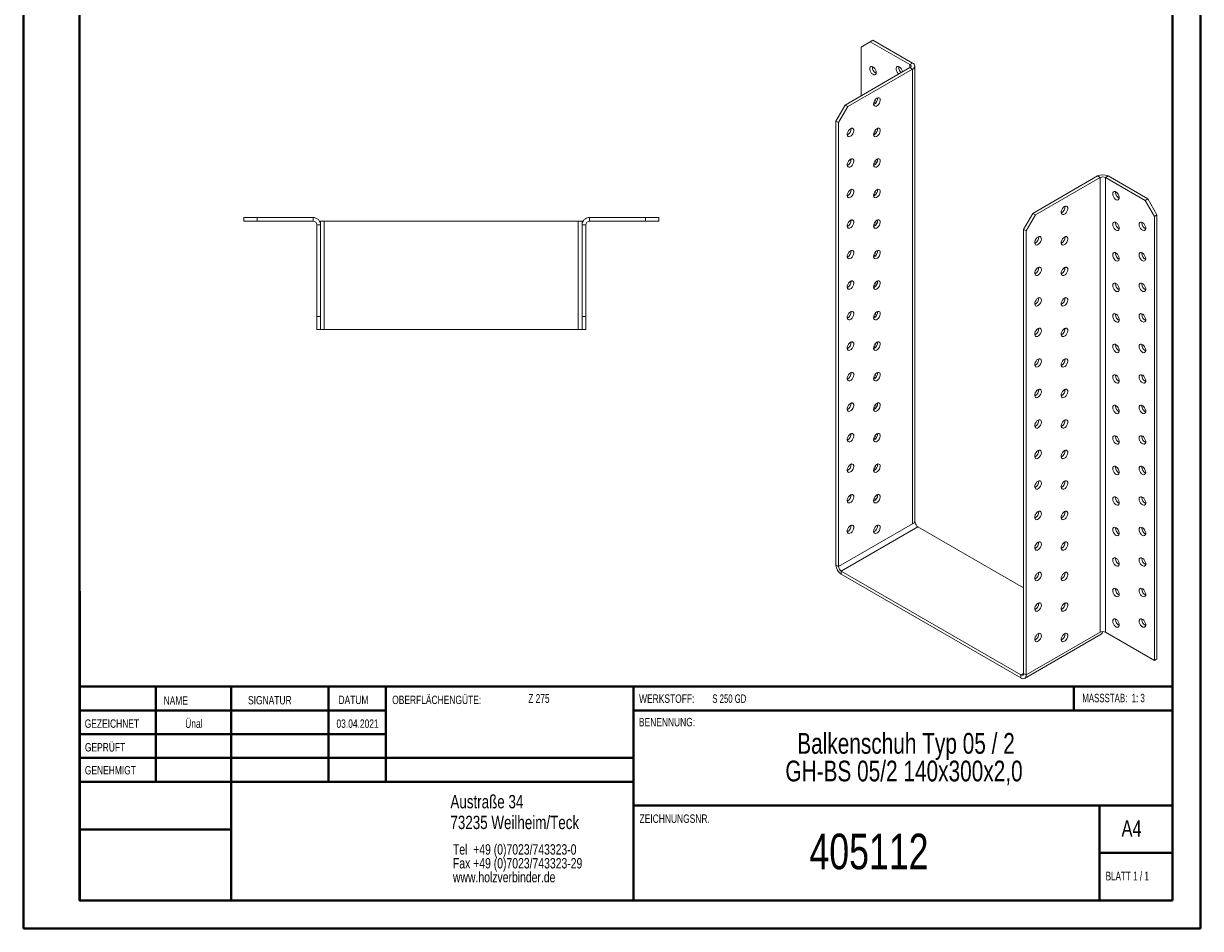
# Model space of a CAD drawing. Header units: millimetres. Extents: x 0 to 210, y 0 to 297.
# Tile 1 of 2: x 0 to 210, y 0 to 162. Entities that reach past the tile are written whole.
import ezdxf

# ---------------------------------------------------------------- set-up
doc = ezdxf.new("R2010")
doc.units = ezdxf.units.MM
doc.styles.add('SLDTEXTSTYLE0', font='TXT', dxfattribs={"width": 0.75})
doc.styles.add('SLDTEXTSTYLE1', font='TXT', dxfattribs={"width": 0.681818})
doc.styles.add('SLDTEXTSTYLE2', font='TXT', dxfattribs={"width": 0.7})
doc.styles.add('SLDTEXTSTYLE3', font='TXT', dxfattribs={"width": 0.6875})

# ---------------------------------------------------------------- blocks, each defined once
blk = doc.blocks.new('SW_NOTE_0')
at = {"color": 0, "linetype": 'Continuous', "lineweight": 0, "char_height": 1.8521, "attachment_point": 1, "style": 'SLDTEXTSTYLE0'}
for s, insert in [('Tel  +49 (0)7023/743323-0', (0, 2.39)), ('Fax +49 (0)7023/743323-29', (0, -0.08)), ('www.holzverbinder.de', (0, -2.55))]:
    blk.add_mtext(s, dxfattribs=dict(at, insert=insert))
blk = doc.blocks.new('SW_NOTE_1')
at = {"color": 0, "linetype": 'Continuous', "lineweight": 0, "char_height": 3.7042, "attachment_point": 2, "style": 'SLDTEXTSTYLE0'}
for s, insert in [('Balkenschuh Typ 05 / 2', (26.74, 4.77)), ('GH-BS 05/2 140x300x2,0', (26.38, -0.16))]:
    blk.add_mtext(s, dxfattribs=dict(at, insert=insert))

msp = doc.modelspace()

# ---------------------------------------------------------------- linework, layer by layer
at = {"color": 7, "linetype": 'Continuous', "lineweight": 40}
for p, q in [((0.08, 0.21), (0.08, 297.21)), ((210.08, 0.21), (210.08, 297.21)), ((10.08, 5.21), (10.08, 292.21)), ((205.08, 5.21), (205.08, 292.21)), ((10.11, 60.37), (10.11, 5.12)), ((205.08, 43.37), (10.11, 43.37)), ((23.71, 43.37), (23.71, 26.37)), ((37.1, 43.37), (37.1, 5.12)), ((54.51, 43.37), (54.51, 26.37)), ((64.71, 26.37), (64.71, 43.37)), ((108.91, 43.37), (108.91, 5.12)), ((187.47, 39.12), (187.47, 43.37)), ((64.71, 39.1), (10.11, 39.1)), ((205.08, 39.12), (108.91, 39.12)), ((64.71, 34.87), (10.11, 34.87)), ((108.91, 30.62), (10.11, 30.62)), ((108.91, 26.37), (10.11, 26.37)), ((108.91, 22.12), (205.08, 22.12)), ((192.08, 5.21), (192.08, 22.21)), ((37.1, 17.87), (10.11, 17.87)), ((10.11, 13.71), (10.08, 13.71)), ((205.08, 13.71), (192.08, 13.71)), ((10.11, 9.46), (10.08, 9.46)), ((10.08, 5.21), (205.08, 5.21)), ((205.08, 5.21), (180.99, 5.21)), ((0.08, 0.21), (210.08, 0.21))]:
    msp.add_line(p, q, dxfattribs=at)
at = {"color": 7, "linetype": 'Continuous', "lineweight": 15}
for p, q in [((151.17, 158.39), (149.52, 157.43)), ((151.64, 158.66), (151.17, 158.39)), ((158.24, 154.3), (151.17, 158.39)), ((158.71, 154.58), (151.64, 158.66)), ((149.52, 157.43), (149.52, 148.73)), ((146.69, 147.09), (158.24, 153.76)), ((147.16, 146.82), (158.71, 153.49)), ((158.24, 154.3), (158.71, 154.58)), ((158.24, 154.3), (158.24, 153.76)), ((158.24, 153.76), (158.71, 153.49)), ((158.71, 72.38), (158.71, 153.49)), ((159.1, 72.92), (159.1, 154.03)), ((145.04, 144.24), (146.69, 147.09)), ((146.69, 147.09), (147.16, 146.82)), ((147.16, 146.82), (145.51, 143.96)), ((145.51, 143.96), (145.04, 144.24)), ((145.04, 65.03), (145.04, 144.24)), ((145.51, 64.76), (145.51, 143.96)), ((180.16, 127.77), (191.71, 134.44)), ((192.18, 134.17), (191.71, 134.44)), ((193.12, 134.17), (193.6, 134.44)), ((200.67, 130.36), (193.6, 134.44)), ((180.63, 127.5), (192.18, 134.17)), ((192.18, 134.17), (192.18, 53.06)), ((193.12, 53.06), (193.12, 134.17)), ((200.2, 130.08), (193.12, 134.17)), ((194.89, 131.51), (194.9, 131.63)), ((200.2, 130.08), (200.67, 130.36)), ((200.67, 130.36), (202.32, 127.5)), ((201.85, 127.23), (200.2, 130.08)), ((39.41, 126.37), (39.41, 127.04)), ((39.41, 127.04), (41.74, 127.04)), ((41.74, 126.37), (39.41, 126.37)), ((41.74, 127.04), (41.74, 126.37)), ((51.74, 127.04), (41.74, 127.04)), ((51.74, 126.37), (41.74, 126.37)), ((51.74, 126.37), (51.74, 127.04)), ((53.07, 126.37), (52.89, 126.37)), ((53.07, 126.37), (53.07, 125.71)), ((53.74, 126.37), (53.07, 126.37)), ((53.74, 107.04), (53.74, 126.37)), ((99.07, 126.37), (53.74, 126.37)), ((99.07, 126.37), (99.07, 107.04)), ((99.74, 126.37), (99.07, 126.37)), ((99.74, 126.37), (99.92, 126.37)), ((99.74, 125.71), (99.74, 126.37)), ((101.07, 126.37), (101.07, 127.04)), ((111.07, 127.04), (101.07, 127.04)), ((111.07, 126.37), (101.07, 126.37)), ((111.07, 126.37), (111.07, 127.04)), ((111.07, 127.04), (113.41, 127.04)), ((113.41, 126.37), (111.07, 126.37)), ((113.41, 127.04), (113.41, 126.37)), ((178.51, 124.91), (180.16, 127.77)), ((180.63, 127.5), (178.98, 124.64)), ((180.16, 127.77), (180.63, 127.5)), ((194.89, 126.07), (194.9, 126.19)), ((199.61, 126.07), (199.62, 126.19)), ((202.32, 127.5), (201.85, 127.23)), ((201.85, 48.02), (201.85, 127.23)), ((202.32, 48.29), (202.32, 127.5)), ((52.41, 125.71), (53.07, 125.71)), ((52.41, 109.37), (52.41, 125.71)), ((53.07, 109.37), (53.07, 125.71)), ((100.41, 125.71), (99.74, 125.71)), ((99.74, 109.37), (99.74, 125.71)), ((100.41, 109.37), (100.41, 125.71)), ((178.98, 124.64), (178.51, 124.91)), ((178.51, 45.71), (178.51, 124.91)), ((178.98, 45.44), (178.98, 124.64)), ((194.89, 120.63), (194.9, 120.74)), ((199.61, 120.63), (199.62, 120.74)), ((194.89, 115.18), (194.9, 115.3)), ((199.61, 115.18), (199.62, 115.3)), ((52.41, 109.37), (53.07, 109.37)), ((52.41, 107.04), (52.41, 109.37)), ((53.07, 109.37), (53.07, 107.04)), ((99.74, 109.37), (100.41, 109.37)), ((99.74, 107.04), (99.74, 109.37)), ((100.41, 109.37), (100.41, 107.04)), ((194.89, 109.74), (194.9, 109.86)), ((199.61, 109.74), (199.62, 109.86)), ((53.07, 107.04), (52.41, 107.04)), ((53.07, 107.04), (53.74, 107.04)), ((53.74, 107.04), (99.07, 107.04)), ((99.07, 107.04), (99.74, 107.04)), ((100.41, 107.04), (99.74, 107.04)), ((194.89, 104.29), (194.9, 104.41)), ((199.61, 104.3), (199.62, 104.41)), ((194.89, 98.85), (194.9, 98.97)), ((199.61, 98.85), (199.62, 98.97)), ((194.89, 93.41), (194.9, 93.53)), ((199.61, 93.41), (199.62, 93.53)), ((194.89, 87.96), (194.9, 88.08)), ((199.61, 87.96), (199.62, 88.08)), ((194.89, 82.52), (194.9, 82.64)), ((199.61, 82.52), (199.62, 82.64)), ((151.83, 76.9), (152.16, 76.71)), ((194.89, 77.08), (194.9, 77.2)), ((199.61, 77.08), (199.62, 77.2)), ((158.71, 72.38), (145.51, 64.76)), ((145.98, 63.94), (159.66, 71.83)), ((159.18, 72.65), (158.71, 72.38)), ((159.18, 72.65), (159.06, 72.72)), ((178.51, 60.95), (159.66, 71.83)), ((194.89, 71.63), (194.9, 71.75)), ((199.61, 71.63), (199.62, 71.75)), ((194.89, 66.19), (194.9, 66.31)), ((199.61, 66.19), (199.62, 66.31)), ((145.51, 64.76), (145.04, 65.03)), ((145.98, 63.94), (178.04, 45.44)), ((145.98, 63.94), (145.98, 63.4)), ((145.98, 63.4), (178.04, 44.89)), ((194.89, 60.75), (194.9, 60.86)), ((199.61, 60.75), (199.62, 60.87)), ((194.89, 55.3), (194.9, 55.42)), ((199.61, 55.3), (199.62, 55.42)), ((178.71, 44.83), (192.38, 52.72)), ((178.98, 45.44), (192.18, 53.06)), ((193.12, 53.06), (201.85, 48.02)), ((202.32, 48.29), (201.85, 48.02)), ((178.51, 45.71), (178.04, 45.44)), ((178.04, 45.44), (178.04, 44.89)), ((178.51, 45.71), (178.98, 45.44))]:
    msp.add_line(p, q, dxfattribs=at)
at = {"color": 7, "linetype": 'Continuous', "lineweight": 0}
for p, q in [((64.71, 39.12), (10.11, 39.12)), ((23.71, 5.21), (23.71, 5.12)), ((54.51, 5.21), (54.51, 5.12))]:
    msp.add_line(p, q, dxfattribs=at)
at = {"color": 7, "linetype": 'Continuous', "lineweight": 15, "flags": 128}
for points in [[(152.23, 152.87), (152.2, 153.11), (152.11, 153.36), (151.96, 153.6), (151.79, 153.79), (151.59, 153.92), (151.4, 153.97), (151.24, 153.95), (151.12, 153.84), (151.06, 153.66), (151.06, 153.44), (151.12, 153.19), (151.24, 152.94), (151.4, 152.73), (151.59, 152.57), (151.79, 152.47), (151.96, 152.46), (152.11, 152.53), (152.2, 152.67), (152.23, 152.87)], [(156.93, 153.01), (156.91, 153.11), (156.82, 153.37), (156.68, 153.6), (156.5, 153.79), (156.31, 153.92), (156.12, 153.98), (155.96, 153.95), (155.84, 153.84), (155.77, 153.66), (155.77, 153.44), (155.84, 153.19), (155.96, 152.95), (156.12, 152.73), (156.25, 152.61)], [(152.35, 148.32), (152.16, 148.17), (151.99, 147.96), (151.85, 147.72), (151.78, 147.47), (151.76, 147.24), (151.81, 147.05), (151.91, 146.93), (152.07, 146.88), (152.25, 146.91), (152.45, 147.02), (152.63, 147.2), (152.78, 147.43), (152.89, 147.67), (152.94, 147.92), (152.92, 148.13), (152.84, 148.29), (152.71, 148.38), (152.54, 148.39), (152.35, 148.32)], [(147.63, 142.87), (147.44, 142.73), (147.27, 142.52), (147.14, 142.28), (147.06, 142.03), (147.05, 141.8), (147.09, 141.61), (147.2, 141.48), (147.35, 141.43), (147.54, 141.47), (147.73, 141.58), (147.91, 141.76), (148.07, 141.98), (148.17, 142.23), (148.22, 142.48), (148.21, 142.69), (148.13, 142.85), (148, 142.94), (147.83, 142.95), (147.63, 142.87)], [(152.35, 142.87), (152.16, 142.73), (151.99, 142.52), (151.85, 142.28), (151.78, 142.03), (151.76, 141.8), (151.81, 141.61), (151.91, 141.48), (152.07, 141.43), (152.25, 141.47), (152.45, 141.58), (152.63, 141.76), (152.78, 141.98), (152.89, 142.23), (152.94, 142.48), (152.92, 142.69), (152.84, 142.85), (152.71, 142.94), (152.54, 142.95), (152.35, 142.87)], [(147.63, 137.43), (147.44, 137.28), (147.27, 137.08), (147.14, 136.84), (147.06, 136.59), (147.05, 136.35), (147.09, 136.17), (147.2, 136.04), (147.35, 135.99), (147.54, 136.02), (147.73, 136.13), (147.91, 136.31), (148.07, 136.54), (148.17, 136.79), (148.22, 137.03), (148.21, 137.25), (148.13, 137.41), (148, 137.5), (147.83, 137.5), (147.63, 137.43)], [(152.35, 137.43), (152.16, 137.28), (151.99, 137.08), (151.85, 136.84), (151.78, 136.59), (151.76, 136.35), (151.81, 136.16), (151.91, 136.04), (152.07, 135.99), (152.25, 136.02), (152.45, 136.13), (152.63, 136.31), (152.78, 136.54), (152.89, 136.79), (152.94, 137.03), (152.92, 137.25), (152.84, 137.41), (152.71, 137.5), (152.54, 137.5), (152.35, 137.43)], [(147.63, 131.99), (147.44, 131.84), (147.27, 131.63), (147.14, 131.39), (147.06, 131.14), (147.05, 130.91), (147.09, 130.72), (147.2, 130.6), (147.35, 130.55), (147.54, 130.58), (147.73, 130.69), (147.91, 130.87), (148.07, 131.1), (148.17, 131.34), (148.22, 131.59), (148.21, 131.8), (148.13, 131.96), (148, 132.05), (147.83, 132.06), (147.63, 131.99)], [(152.35, 131.99), (152.16, 131.84), (151.99, 131.63), (151.85, 131.39), (151.78, 131.14), (151.76, 130.91), (151.81, 130.72), (151.91, 130.59), (152.07, 130.55), (152.25, 130.58), (152.45, 130.69), (152.63, 130.87), (152.78, 131.1), (152.89, 131.34), (152.94, 131.59), (152.92, 131.8), (152.84, 131.96), (152.71, 132.05), (152.54, 132.06), (152.35, 131.99)], [(194.42, 131.24), (194.45, 131.44), (194.55, 131.59), (194.69, 131.66), (194.87, 131.64), (195.06, 131.55), (195.25, 131.39), (195.41, 131.17), (195.53, 130.93), (195.59, 130.68), (195.59, 130.45), (195.53, 130.28), (195.41, 130.17), (195.25, 130.14), (195.06, 130.19), (194.87, 130.32), (194.69, 130.52), (194.55, 130.75), (194.45, 131), (194.42, 131.24)], [(185.82, 129), (185.63, 128.85), (185.46, 128.64), (185.32, 128.4), (185.25, 128.15), (185.23, 127.92), (185.28, 127.73), (185.38, 127.6), (185.54, 127.55), (185.72, 127.59), (185.91, 127.7), (186.1, 127.88), (186.25, 128.1), (186.36, 128.35), (186.41, 128.6), (186.39, 128.81), (186.31, 128.97), (186.18, 129.06), (186.01, 129.07), (185.82, 129)], [(147.63, 126.54), (147.44, 126.4), (147.27, 126.19), (147.14, 125.95), (147.06, 125.7), (147.05, 125.47), (147.09, 125.28), (147.2, 125.15), (147.35, 125.1), (147.54, 125.14), (147.73, 125.25), (147.91, 125.43), (148.07, 125.65), (148.17, 125.9), (148.22, 126.15), (148.21, 126.36), (148.13, 126.52), (148, 126.61), (147.83, 126.62), (147.63, 126.54)], [(152.35, 126.54), (152.16, 126.4), (151.99, 126.19), (151.85, 125.95), (151.78, 125.7), (151.76, 125.47), (151.81, 125.28), (151.91, 125.15), (152.07, 125.1), (152.25, 125.14), (152.45, 125.25), (152.63, 125.43), (152.78, 125.65), (152.89, 125.9), (152.94, 126.15), (152.92, 126.36), (152.84, 126.52), (152.71, 126.61), (152.54, 126.62), (152.35, 126.54)], [(194.42, 125.8), (194.45, 126), (194.55, 126.14), (194.69, 126.21), (194.87, 126.2), (195.06, 126.11), (195.25, 125.94), (195.41, 125.73), (195.53, 125.48), (195.59, 125.23), (195.59, 125.01), (195.53, 124.83), (195.41, 124.73), (195.25, 124.7), (195.06, 124.75), (194.87, 124.88), (194.69, 125.07), (194.55, 125.31), (194.45, 125.56), (194.42, 125.8)], [(199.14, 125.8), (199.17, 126), (199.26, 126.14), (199.4, 126.21), (199.58, 126.2), (199.77, 126.11), (199.96, 125.94), (200.12, 125.73), (200.24, 125.48), (200.31, 125.23), (200.31, 125.01), (200.24, 124.83), (200.12, 124.73), (199.96, 124.7), (199.77, 124.75), (199.58, 124.88), (199.4, 125.07), (199.26, 125.31), (199.17, 125.56), (199.14, 125.8)], [(181.1, 123.55), (180.91, 123.41), (180.74, 123.2), (180.61, 122.96), (180.53, 122.71), (180.52, 122.48), (180.56, 122.29), (180.67, 122.16), (180.82, 122.11), (181.01, 122.14), (181.2, 122.26), (181.38, 122.44), (181.54, 122.66), (181.64, 122.91), (181.69, 123.15), (181.68, 123.37), (181.6, 123.53), (181.47, 123.62), (181.3, 123.63), (181.1, 123.55)], [(185.82, 123.55), (185.63, 123.4), (185.46, 123.2), (185.32, 122.96), (185.25, 122.71), (185.23, 122.48), (185.28, 122.29), (185.38, 122.16), (185.54, 122.11), (185.72, 122.14), (185.91, 122.26), (186.1, 122.43), (186.25, 122.66), (186.36, 122.91), (186.41, 123.15), (186.39, 123.37), (186.31, 123.53), (186.18, 123.62), (186.01, 123.63), (185.82, 123.55)], [(147.63, 121.1), (147.44, 120.95), (147.27, 120.75), (147.14, 120.51), (147.06, 120.26), (147.05, 120.02), (147.09, 119.83), (147.2, 119.71), (147.35, 119.66), (147.54, 119.69), (147.73, 119.8), (147.91, 119.98), (148.07, 120.21), (148.17, 120.46), (148.22, 120.7), (148.21, 120.92), (148.13, 121.08), (148, 121.17), (147.83, 121.17), (147.63, 121.1)], [(152.35, 121.1), (152.16, 120.95), (151.99, 120.75), (151.85, 120.51), (151.78, 120.26), (151.76, 120.02), (151.81, 119.83), (151.91, 119.71), (152.07, 119.66), (152.25, 119.69), (152.45, 119.8), (152.63, 119.98), (152.78, 120.21), (152.89, 120.46), (152.94, 120.7), (152.92, 120.92), (152.84, 121.08), (152.71, 121.16), (152.54, 121.17), (152.35, 121.1)], [(194.42, 120.35), (194.45, 120.56), (194.55, 120.7), (194.69, 120.77), (194.87, 120.76), (195.06, 120.66), (195.25, 120.5), (195.41, 120.28), (195.53, 120.04), (195.59, 119.79), (195.59, 119.57), (195.53, 119.39), (195.41, 119.28), (195.25, 119.25), (195.06, 119.31), (194.87, 119.44), (194.69, 119.63), (194.55, 119.86), (194.45, 120.11), (194.42, 120.35)], [(199.14, 120.35), (199.17, 120.56), (199.26, 120.7), (199.4, 120.77), (199.58, 120.76), (199.77, 120.66), (199.96, 120.5), (200.12, 120.28), (200.24, 120.04), (200.31, 119.79), (200.31, 119.57), (200.24, 119.39), (200.12, 119.28), (199.96, 119.25), (199.77, 119.31), (199.58, 119.44), (199.4, 119.63), (199.26, 119.86), (199.17, 120.11), (199.14, 120.35)], [(181.1, 118.11), (180.91, 117.96), (180.74, 117.76), (180.61, 117.52), (180.53, 117.27), (180.52, 117.03), (180.56, 116.84), (180.67, 116.72), (180.82, 116.67), (181.01, 116.7), (181.2, 116.81), (181.38, 116.99), (181.54, 117.22), (181.64, 117.47), (181.69, 117.71), (181.68, 117.93), (181.6, 118.09), (181.47, 118.17), (181.3, 118.18), (181.1, 118.11)], [(185.82, 118.11), (185.63, 117.96), (185.46, 117.76), (185.32, 117.52), (185.25, 117.27), (185.23, 117.03), (185.28, 116.84), (185.38, 116.72), (185.54, 116.67), (185.72, 116.7), (185.91, 116.81), (186.1, 116.99), (186.25, 117.22), (186.36, 117.47), (186.41, 117.71), (186.39, 117.92), (186.31, 118.08), (186.18, 118.17), (186.01, 118.18), (185.82, 118.11)], [(147.63, 115.66), (147.44, 115.51), (147.27, 115.3), (147.14, 115.06), (147.06, 114.81), (147.05, 114.58), (147.09, 114.39), (147.2, 114.26), (147.35, 114.22), (147.54, 114.25), (147.73, 114.36), (147.91, 114.54), (148.07, 114.76), (148.17, 115.01), (148.22, 115.26), (148.21, 115.47), (148.13, 115.63), (148, 115.72), (147.83, 115.73), (147.63, 115.66)], [(152.35, 115.66), (152.16, 115.51), (151.99, 115.3), (151.85, 115.06), (151.78, 114.81), (151.76, 114.58), (151.81, 114.39), (151.91, 114.26), (152.07, 114.21), (152.25, 114.25), (152.45, 114.36), (152.63, 114.54), (152.78, 114.76), (152.89, 115.01), (152.94, 115.26), (152.92, 115.47), (152.84, 115.63), (152.71, 115.72), (152.54, 115.73), (152.35, 115.66)], [(194.42, 114.91), (194.45, 115.11), (194.55, 115.26), (194.69, 115.33), (194.87, 115.31), (195.06, 115.22), (195.25, 115.06), (195.41, 114.84), (195.53, 114.59), (195.59, 114.35), (195.59, 114.12), (195.53, 113.95), (195.41, 113.84), (195.25, 113.81), (195.06, 113.86), (194.87, 113.99), (194.69, 114.19), (194.55, 114.42), (194.45, 114.67), (194.42, 114.91)], [(199.14, 114.91), (199.17, 115.11), (199.26, 115.26), (199.4, 115.33), (199.58, 115.31), (199.77, 115.22), (199.96, 115.06), (200.12, 114.84), (200.24, 114.59), (200.31, 114.35), (200.31, 114.12), (200.24, 113.95), (200.12, 113.84), (199.96, 113.81), (199.77, 113.86), (199.58, 113.99), (199.4, 114.19), (199.26, 114.42), (199.17, 114.67), (199.14, 114.91)], [(181.1, 112.67), (180.91, 112.52), (180.74, 112.31), (180.61, 112.07), (180.53, 111.82), (180.52, 111.59), (180.56, 111.4), (180.67, 111.27), (180.82, 111.22), (181.01, 111.26), (181.2, 111.37), (181.38, 111.55), (181.54, 111.77), (181.64, 112.02), (181.69, 112.27), (181.68, 112.48), (181.6, 112.64), (181.47, 112.73), (181.3, 112.74), (181.1, 112.67)], [(185.82, 112.66), (185.63, 112.52), (185.46, 112.31), (185.32, 112.07), (185.25, 111.82), (185.23, 111.59), (185.28, 111.4), (185.38, 111.27), (185.54, 111.22), (185.72, 111.26), (185.91, 111.37), (186.1, 111.55), (186.25, 111.77), (186.36, 112.02), (186.41, 112.27), (186.39, 112.48), (186.31, 112.64), (186.18, 112.73), (186.01, 112.74), (185.82, 112.66)], [(147.63, 110.21), (147.44, 110.07), (147.27, 109.86), (147.14, 109.62), (147.06, 109.37), (147.05, 109.14), (147.09, 108.95), (147.2, 108.82), (147.35, 108.77), (147.54, 108.8), (147.73, 108.92), (147.91, 109.1), (148.07, 109.32), (148.17, 109.57), (148.22, 109.81), (148.21, 110.03), (148.13, 110.19), (148, 110.28), (147.83, 110.29), (147.63, 110.21)], [(152.35, 110.21), (152.16, 110.06), (151.99, 109.86), (151.85, 109.62), (151.78, 109.37), (151.76, 109.14), (151.81, 108.95), (151.91, 108.82), (152.07, 108.77), (152.25, 108.8), (152.45, 108.92), (152.63, 109.09), (152.78, 109.32), (152.89, 109.57), (152.94, 109.81), (152.92, 110.03), (152.84, 110.19), (152.71, 110.28), (152.54, 110.29), (152.35, 110.21)], [(194.42, 109.47), (194.45, 109.67), (194.55, 109.81), (194.69, 109.88), (194.87, 109.87), (195.06, 109.78), (195.25, 109.61), (195.41, 109.4), (195.53, 109.15), (195.59, 108.9), (195.59, 108.68), (195.53, 108.5), (195.41, 108.39), (195.25, 108.37), (195.06, 108.42), (194.87, 108.55), (194.69, 108.74), (194.55, 108.98), (194.45, 109.23), (194.42, 109.47)], [(199.14, 109.47), (199.17, 109.67), (199.26, 109.81), (199.4, 109.88), (199.58, 109.87), (199.77, 109.78), (199.96, 109.61), (200.12, 109.4), (200.24, 109.15), (200.31, 108.9), (200.31, 108.68), (200.24, 108.5), (200.12, 108.4), (199.96, 108.37), (199.77, 108.42), (199.58, 108.55), (199.4, 108.74), (199.26, 108.98), (199.17, 109.23), (199.14, 109.47)], [(181.1, 107.22), (180.91, 107.07), (180.74, 106.87), (180.61, 106.63), (180.53, 106.38), (180.52, 106.15), (180.56, 105.96), (180.67, 105.83), (180.82, 105.78), (181.01, 105.81), (181.2, 105.93), (181.38, 106.1), (181.54, 106.33), (181.64, 106.58), (181.69, 106.82), (181.68, 107.04), (181.6, 107.2), (181.47, 107.29), (181.3, 107.3), (181.1, 107.22)], [(185.82, 107.22), (185.63, 107.07), (185.46, 106.87), (185.32, 106.63), (185.25, 106.38), (185.23, 106.15), (185.28, 105.96), (185.38, 105.83), (185.54, 105.78), (185.72, 105.81), (185.91, 105.93), (186.1, 106.1), (186.25, 106.33), (186.36, 106.58), (186.41, 106.82), (186.39, 107.04), (186.31, 107.2), (186.18, 107.29), (186.01, 107.29), (185.82, 107.22)], [(147.63, 104.77), (147.44, 104.62), (147.27, 104.42), (147.14, 104.18), (147.06, 103.93), (147.05, 103.69), (147.09, 103.5), (147.2, 103.38), (147.35, 103.33), (147.54, 103.36), (147.73, 103.47), (147.91, 103.65), (148.07, 103.88), (148.17, 104.13), (148.22, 104.37), (148.21, 104.59), (148.13, 104.75), (148, 104.83), (147.83, 104.84), (147.63, 104.77)], [(152.35, 104.77), (152.16, 104.62), (151.99, 104.42), (151.85, 104.18), (151.78, 103.93), (151.76, 103.69), (151.81, 103.5), (151.91, 103.38), (152.07, 103.33), (152.25, 103.36), (152.45, 103.47), (152.63, 103.65), (152.78, 103.88), (152.89, 104.13), (152.94, 104.37), (152.92, 104.58), (152.84, 104.74), (152.71, 104.83), (152.54, 104.84), (152.35, 104.77)], [(194.42, 104.02), (194.45, 104.23), (194.55, 104.37), (194.69, 104.44), (194.87, 104.43), (195.06, 104.33), (195.25, 104.17), (195.41, 103.95), (195.53, 103.71), (195.59, 103.46), (195.59, 103.23), (195.53, 103.06), (195.41, 102.95), (195.25, 102.92), (195.06, 102.98), (194.87, 103.11), (194.69, 103.3), (194.55, 103.53), (194.45, 103.78), (194.42, 104.02)], [(199.14, 104.02), (199.17, 104.23), (199.26, 104.37), (199.4, 104.44), (199.58, 104.43), (199.77, 104.33), (199.96, 104.17), (200.12, 103.95), (200.24, 103.71), (200.31, 103.46), (200.31, 103.24), (200.24, 103.06), (200.12, 102.95), (199.96, 102.92), (199.77, 102.98), (199.58, 103.11), (199.4, 103.3), (199.26, 103.53), (199.17, 103.78), (199.14, 104.02)], [(181.1, 101.78), (180.91, 101.63), (180.74, 101.43), (180.61, 101.18), (180.53, 100.93), (180.52, 100.7), (180.56, 100.51), (180.67, 100.39), (180.82, 100.34), (181.01, 100.37), (181.2, 100.48), (181.38, 100.66), (181.54, 100.89), (181.64, 101.14), (181.69, 101.38), (181.68, 101.59), (181.6, 101.75), (181.47, 101.84), (181.3, 101.85), (181.1, 101.78)], [(185.82, 101.78), (185.63, 101.63), (185.46, 101.43), (185.32, 101.18), (185.25, 100.93), (185.23, 100.7), (185.28, 100.51), (185.38, 100.39), (185.54, 100.34), (185.72, 100.37), (185.91, 100.48), (186.1, 100.66), (186.25, 100.89), (186.36, 101.14), (186.41, 101.38), (186.39, 101.59), (186.31, 101.75), (186.18, 101.84), (186.01, 101.85), (185.82, 101.78)], [(147.63, 99.33), (147.44, 99.18), (147.27, 98.97), (147.14, 98.73), (147.06, 98.48), (147.05, 98.25), (147.09, 98.06), (147.2, 97.93), (147.35, 97.88), (147.54, 97.92), (147.73, 98.03), (147.91, 98.21), (148.07, 98.43), (148.17, 98.68), (148.22, 98.93), (148.21, 99.14), (148.13, 99.3), (148, 99.39), (147.83, 99.4), (147.63, 99.33)], [(152.35, 99.32), (152.16, 99.18), (151.99, 98.97), (151.85, 98.73), (151.78, 98.48), (151.76, 98.25), (151.81, 98.06), (151.91, 97.93), (152.07, 97.88), (152.25, 97.92), (152.45, 98.03), (152.63, 98.21), (152.78, 98.43), (152.89, 98.68), (152.94, 98.93), (152.92, 99.14), (152.84, 99.3), (152.71, 99.39), (152.54, 99.4), (152.35, 99.32)], [(194.42, 98.58), (194.45, 98.78), (194.55, 98.93), (194.69, 98.99), (194.87, 98.98), (195.06, 98.89), (195.25, 98.73), (195.41, 98.51), (195.53, 98.26), (195.59, 98.02), (195.59, 97.79), (195.53, 97.62), (195.41, 97.51), (195.25, 97.48), (195.06, 97.53), (194.87, 97.66), (194.69, 97.86), (194.55, 98.09), (194.45, 98.34), (194.42, 98.58)], [(199.14, 98.58), (199.17, 98.78), (199.26, 98.93), (199.4, 98.99), (199.58, 98.98), (199.77, 98.89), (199.96, 98.73), (200.12, 98.51), (200.24, 98.26), (200.31, 98.02), (200.31, 97.79), (200.24, 97.62), (200.12, 97.51), (199.96, 97.48), (199.77, 97.53), (199.58, 97.66), (199.4, 97.86), (199.26, 98.09), (199.17, 98.34), (199.14, 98.58)], [(181.1, 96.33), (180.91, 96.19), (180.74, 95.98), (180.61, 95.74), (180.53, 95.49), (180.52, 95.26), (180.56, 95.07), (180.67, 94.94), (180.82, 94.89), (181.01, 94.93), (181.2, 95.04), (181.38, 95.22), (181.54, 95.44), (181.64, 95.69), (181.69, 95.94), (181.68, 96.15), (181.6, 96.31), (181.47, 96.4), (181.3, 96.41), (181.1, 96.33)], [(185.82, 96.33), (185.63, 96.19), (185.46, 95.98), (185.32, 95.74), (185.25, 95.49), (185.23, 95.26), (185.28, 95.07), (185.38, 94.94), (185.54, 94.89), (185.72, 94.93), (185.91, 95.04), (186.1, 95.22), (186.25, 95.44), (186.36, 95.69), (186.41, 95.94), (186.39, 96.15), (186.31, 96.31), (186.18, 96.4), (186.01, 96.41), (185.82, 96.33)], [(147.63, 93.88), (147.44, 93.73), (147.27, 93.53), (147.14, 93.29), (147.06, 93.04), (147.05, 92.81), (147.09, 92.62), (147.2, 92.49), (147.35, 92.44), (147.54, 92.47), (147.73, 92.59), (147.91, 92.76), (148.07, 92.99), (148.17, 93.24), (148.22, 93.48), (148.21, 93.7), (148.13, 93.86), (148, 93.95), (147.83, 93.96), (147.63, 93.88)], [(152.35, 93.88), (152.16, 93.73), (151.99, 93.53), (151.85, 93.29), (151.78, 93.04), (151.76, 92.81), (151.81, 92.62), (151.91, 92.49), (152.07, 92.44), (152.25, 92.47), (152.45, 92.59), (152.63, 92.76), (152.78, 92.99), (152.89, 93.24), (152.94, 93.48), (152.92, 93.7), (152.84, 93.86), (152.71, 93.95), (152.54, 93.95), (152.35, 93.88)], [(194.42, 93.14), (194.45, 93.34), (194.55, 93.48), (194.69, 93.55), (194.87, 93.54), (195.06, 93.45), (195.25, 93.28), (195.41, 93.07), (195.53, 92.82), (195.59, 92.57), (195.59, 92.35), (195.53, 92.17), (195.41, 92.06), (195.25, 92.04), (195.06, 92.09), (194.87, 92.22), (194.69, 92.41), (194.55, 92.65), (194.45, 92.9), (194.42, 93.14)], [(199.14, 93.14), (199.17, 93.34), (199.26, 93.48), (199.4, 93.55), (199.58, 93.54), (199.77, 93.45), (199.96, 93.28), (200.12, 93.07), (200.24, 92.82), (200.31, 92.57), (200.31, 92.35), (200.24, 92.17), (200.12, 92.06), (199.96, 92.04), (199.77, 92.09), (199.58, 92.22), (199.4, 92.41), (199.26, 92.65), (199.17, 92.9), (199.14, 93.14)], [(181.1, 90.89), (180.91, 90.74), (180.74, 90.54), (180.61, 90.3), (180.53, 90.05), (180.52, 89.82), (180.56, 89.63), (180.67, 89.5), (180.82, 89.45), (181.01, 89.48), (181.2, 89.6), (181.38, 89.77), (181.54, 90), (181.64, 90.25), (181.69, 90.49), (181.68, 90.71), (181.6, 90.87), (181.47, 90.96), (181.3, 90.96), (181.1, 90.89)], [(185.82, 90.89), (185.63, 90.74), (185.46, 90.54), (185.32, 90.3), (185.25, 90.05), (185.23, 89.81), (185.28, 89.63), (185.38, 89.5), (185.54, 89.45), (185.72, 89.48), (185.91, 89.59), (186.1, 89.77), (186.25, 90), (186.36, 90.25), (186.41, 90.49), (186.39, 90.71), (186.31, 90.87), (186.18, 90.96), (186.01, 90.96), (185.82, 90.89)], [(147.63, 88.44), (147.44, 88.29), (147.27, 88.09), (147.14, 87.84), (147.06, 87.59), (147.05, 87.36), (147.09, 87.17), (147.2, 87.05), (147.35, 87), (147.54, 87.03), (147.73, 87.14), (147.91, 87.32), (148.07, 87.55), (148.17, 87.8), (148.22, 88.04), (148.21, 88.25), (148.13, 88.41), (148, 88.5), (147.83, 88.51), (147.63, 88.44)], [(152.35, 88.44), (152.16, 88.29), (151.99, 88.09), (151.85, 87.84), (151.78, 87.59), (151.76, 87.36), (151.81, 87.17), (151.91, 87.05), (152.07, 87), (152.25, 87.03), (152.45, 87.14), (152.63, 87.32), (152.78, 87.55), (152.89, 87.8), (152.94, 88.04), (152.92, 88.25), (152.84, 88.41), (152.71, 88.5), (152.54, 88.51), (152.35, 88.44)], [(194.42, 87.69), (194.45, 87.89), (194.55, 88.04), (194.69, 88.11), (194.87, 88.09), (195.06, 88), (195.25, 87.84), (195.41, 87.62), (195.53, 87.38), (195.59, 87.13), (195.59, 86.9), (195.53, 86.73), (195.41, 86.62), (195.25, 86.59), (195.06, 86.65), (194.87, 86.78), (194.69, 86.97), (194.55, 87.2), (194.45, 87.45), (194.42, 87.69)], [(199.14, 87.69), (199.17, 87.89), (199.26, 88.04), (199.4, 88.11), (199.58, 88.1), (199.77, 88), (199.96, 87.84), (200.12, 87.62), (200.24, 87.38), (200.31, 87.13), (200.31, 86.9), (200.24, 86.73), (200.12, 86.62), (199.96, 86.59), (199.77, 86.65), (199.58, 86.78), (199.4, 86.97), (199.26, 87.2), (199.17, 87.45), (199.14, 87.69)], [(181.1, 85.45), (180.91, 85.3), (180.74, 85.09), (180.61, 84.85), (180.53, 84.6), (180.52, 84.37), (180.56, 84.18), (180.67, 84.06), (180.82, 84.01), (181.01, 84.04), (181.2, 84.15), (181.38, 84.33), (181.54, 84.56), (181.64, 84.8), (181.69, 85.05), (181.68, 85.26), (181.6, 85.42), (181.47, 85.51), (181.3, 85.52), (181.1, 85.45)], [(185.82, 85.45), (185.63, 85.3), (185.46, 85.09), (185.32, 84.85), (185.25, 84.6), (185.23, 84.37), (185.28, 84.18), (185.38, 84.06), (185.54, 84.01), (185.72, 84.04), (185.91, 84.15), (186.1, 84.33), (186.25, 84.56), (186.36, 84.8), (186.41, 85.05), (186.39, 85.26), (186.31, 85.42), (186.18, 85.51), (186.01, 85.52), (185.82, 85.45)], [(147.63, 82.99), (147.44, 82.85), (147.27, 82.64), (147.14, 82.4), (147.06, 82.15), (147.05, 81.92), (147.09, 81.73), (147.2, 81.6), (147.35, 81.55), (147.54, 81.59), (147.73, 81.7), (147.91, 81.88), (148.07, 82.1), (148.17, 82.35), (148.22, 82.6), (148.21, 82.81), (148.13, 82.97), (148, 83.06), (147.83, 83.07), (147.63, 82.99)], [(152.35, 82.99), (152.16, 82.85), (151.99, 82.64), (151.85, 82.4), (151.78, 82.15), (151.76, 81.92), (151.81, 81.73), (151.91, 81.6), (152.07, 81.55), (152.25, 81.59), (152.45, 81.7), (152.63, 81.88), (152.78, 82.1), (152.89, 82.35), (152.94, 82.6), (152.92, 82.81), (152.84, 82.97), (152.71, 83.06), (152.54, 83.07), (152.35, 82.99)], [(194.42, 82.25), (194.45, 82.45), (194.55, 82.59), (194.69, 82.66), (194.87, 82.65), (195.06, 82.56), (195.25, 82.39), (195.41, 82.18), (195.53, 81.93), (195.59, 81.68), (195.59, 81.46), (195.53, 81.28), (195.41, 81.18), (195.25, 81.15), (195.06, 81.2), (194.87, 81.33), (194.69, 81.52), (194.55, 81.76), (194.45, 82.01), (194.42, 82.25)], [(199.14, 82.25), (199.17, 82.45), (199.26, 82.59), (199.4, 82.66), (199.58, 82.65), (199.77, 82.56), (199.96, 82.39), (200.12, 82.18), (200.24, 81.93), (200.31, 81.68), (200.31, 81.46), (200.24, 81.29), (200.12, 81.18), (199.96, 81.15), (199.77, 81.2), (199.58, 81.33), (199.4, 81.52), (199.26, 81.76), (199.17, 82.01), (199.14, 82.25)], [(181.1, 80), (180.91, 79.86), (180.74, 79.65), (180.61, 79.41), (180.53, 79.16), (180.52, 78.93), (180.56, 78.74), (180.67, 78.61), (180.82, 78.56), (181.01, 78.6), (181.2, 78.71), (181.38, 78.89), (181.54, 79.11), (181.64, 79.36), (181.69, 79.61), (181.68, 79.82), (181.6, 79.98), (181.47, 80.07), (181.3, 80.08), (181.1, 80)], [(185.82, 80), (185.63, 79.86), (185.46, 79.65), (185.32, 79.41), (185.25, 79.16), (185.23, 78.93), (185.28, 78.74), (185.38, 78.61), (185.54, 78.56), (185.72, 78.6), (185.91, 78.71), (186.1, 78.89), (186.25, 79.11), (186.36, 79.36), (186.41, 79.61), (186.39, 79.82), (186.31, 79.98), (186.18, 80.07), (186.01, 80.08), (185.82, 80)], [(147.63, 77.55), (147.44, 77.4), (147.27, 77.2), (147.14, 76.96), (147.06, 76.71), (147.05, 76.48), (147.09, 76.29), (147.2, 76.16), (147.35, 76.11), (147.54, 76.14), (147.73, 76.26), (147.91, 76.43), (148.07, 76.66), (148.17, 76.91), (148.22, 77.15), (148.21, 77.37), (148.13, 77.53), (148, 77.62), (147.83, 77.62), (147.63, 77.55)], [(152.35, 77.55), (152.16, 77.4), (151.99, 77.2), (151.85, 76.96), (151.78, 76.71), (151.76, 76.47), (151.81, 76.29), (151.91, 76.16), (152.07, 76.11), (152.25, 76.14), (152.45, 76.25), (152.63, 76.43), (152.78, 76.66), (152.89, 76.91), (152.94, 77.15), (152.92, 77.37), (152.84, 77.53), (152.71, 77.62), (152.54, 77.62), (152.35, 77.55)], [(194.42, 76.8), (194.45, 77.01), (194.55, 77.15), (194.69, 77.22), (194.87, 77.21), (195.06, 77.11), (195.25, 76.95), (195.41, 76.73), (195.53, 76.49), (195.59, 76.24), (195.59, 76.02), (195.53, 75.84), (195.41, 75.73), (195.25, 75.7), (195.06, 75.76), (194.87, 75.89), (194.69, 76.08), (194.55, 76.31), (194.45, 76.57), (194.42, 76.8)], [(199.14, 76.8), (199.17, 77.01), (199.26, 77.15), (199.4, 77.22), (199.58, 77.21), (199.77, 77.11), (199.96, 76.95), (200.12, 76.74), (200.24, 76.49), (200.31, 76.24), (200.31, 76.02), (200.24, 75.84), (200.12, 75.73), (199.96, 75.71), (199.77, 75.76), (199.58, 75.89), (199.4, 76.08), (199.26, 76.32), (199.17, 76.57), (199.14, 76.8)], [(181.1, 74.56), (180.91, 74.41), (180.74, 74.21), (180.61, 73.97), (180.53, 73.72), (180.52, 73.48), (180.56, 73.29), (180.67, 73.17), (180.82, 73.12), (181.01, 73.15), (181.2, 73.26), (181.38, 73.44), (181.54, 73.67), (181.64, 73.92), (181.69, 74.16), (181.68, 74.38), (181.6, 74.54), (181.47, 74.63), (181.3, 74.63), (181.1, 74.56)], [(185.82, 74.56), (185.63, 74.41), (185.46, 74.21), (185.32, 73.97), (185.25, 73.72), (185.23, 73.48), (185.28, 73.29), (185.38, 73.17), (185.54, 73.12), (185.72, 73.15), (185.91, 73.26), (186.1, 73.44), (186.25, 73.67), (186.36, 73.92), (186.41, 74.16), (186.39, 74.38), (186.31, 74.54), (186.18, 74.62), (186.01, 74.63), (185.82, 74.56)], [(147.63, 72.11), (147.44, 71.96), (147.27, 71.75), (147.14, 71.51), (147.06, 71.26), (147.05, 71.03), (147.09, 70.84), (147.2, 70.72), (147.35, 70.67), (147.54, 70.7), (147.73, 70.81), (147.91, 70.99), (148.07, 71.22), (148.17, 71.46), (148.22, 71.71), (148.21, 71.92), (148.13, 72.08), (148, 72.17), (147.83, 72.18), (147.63, 72.11)], [(152.35, 72.11), (152.16, 71.96), (151.99, 71.75), (151.85, 71.51), (151.78, 71.26), (151.76, 71.03), (151.81, 70.84), (151.91, 70.72), (152.07, 70.67), (152.25, 70.7), (152.45, 70.81), (152.63, 70.99), (152.78, 71.22), (152.89, 71.46), (152.94, 71.71), (152.92, 71.92), (152.84, 72.08), (152.71, 72.17), (152.54, 72.18), (152.35, 72.11)], [(159.1, 72.92), (159.09, 72.82), (159.06, 72.72)], [(194.42, 71.36), (194.45, 71.56), (194.55, 71.71), (194.69, 71.78), (194.87, 71.76), (195.06, 71.67), (195.25, 71.51), (195.41, 71.29), (195.53, 71.05), (195.59, 70.8), (195.59, 70.57), (195.53, 70.4), (195.41, 70.29), (195.25, 70.26), (195.06, 70.31), (194.87, 70.44), (194.69, 70.64), (194.55, 70.87), (194.45, 71.12), (194.42, 71.36)], [(199.14, 71.36), (199.17, 71.56), (199.26, 71.71), (199.4, 71.78), (199.58, 71.76), (199.77, 71.67), (199.96, 71.51), (200.12, 71.29), (200.24, 71.05), (200.31, 70.8), (200.31, 70.57), (200.24, 70.4), (200.12, 70.29), (199.96, 70.26), (199.77, 70.31), (199.58, 70.45), (199.4, 70.64), (199.26, 70.87), (199.17, 71.12), (199.14, 71.36)], [(181.1, 69.12), (180.91, 68.97), (180.74, 68.76), (180.61, 68.52), (180.53, 68.27), (180.52, 68.04), (180.56, 67.85), (180.67, 67.72), (180.82, 67.68), (181.01, 67.71), (181.2, 67.82), (181.38, 68), (181.54, 68.23), (181.64, 68.47), (181.69, 68.72), (181.68, 68.93), (181.6, 69.09), (181.47, 69.18), (181.3, 69.19), (181.1, 69.12)], [(185.82, 69.12), (185.63, 68.97), (185.46, 68.76), (185.32, 68.52), (185.25, 68.27), (185.23, 68.04), (185.28, 67.85), (185.38, 67.72), (185.54, 67.68), (185.72, 67.71), (185.91, 67.82), (186.1, 68), (186.25, 68.22), (186.36, 68.47), (186.41, 68.72), (186.39, 68.93), (186.31, 69.09), (186.18, 69.18), (186.01, 69.19), (185.82, 69.12)], [(194.42, 65.92), (194.45, 66.12), (194.55, 66.26), (194.69, 66.33), (194.87, 66.32), (195.06, 66.23), (195.25, 66.06), (195.41, 65.85), (195.53, 65.6), (195.59, 65.35), (195.59, 65.13), (195.53, 64.95), (195.41, 64.85), (195.25, 64.82), (195.06, 64.87), (194.87, 65), (194.69, 65.19), (194.55, 65.43), (194.45, 65.68), (194.42, 65.92)], [(199.14, 65.92), (199.17, 66.12), (199.26, 66.26), (199.4, 66.33), (199.58, 66.32), (199.77, 66.23), (199.96, 66.06), (200.12, 65.85), (200.24, 65.6), (200.31, 65.35), (200.31, 65.13), (200.24, 64.95), (200.12, 64.85), (199.96, 64.82), (199.77, 64.87), (199.58, 65), (199.4, 65.19), (199.26, 65.43), (199.17, 65.68), (199.14, 65.92)], [(181.1, 63.67), (180.91, 63.53), (180.74, 63.32), (180.61, 63.08), (180.53, 62.83), (180.52, 62.6), (180.56, 62.41), (180.67, 62.28), (180.82, 62.23), (181.01, 62.27), (181.2, 62.38), (181.38, 62.56), (181.54, 62.78), (181.64, 63.03), (181.69, 63.28), (181.68, 63.49), (181.6, 63.65), (181.47, 63.74), (181.3, 63.75), (181.1, 63.67)], [(185.82, 63.67), (185.63, 63.52), (185.46, 63.32), (185.32, 63.08), (185.25, 62.83), (185.23, 62.6), (185.28, 62.41), (185.38, 62.28), (185.54, 62.23), (185.72, 62.26), (185.91, 62.38), (186.1, 62.56), (186.25, 62.78), (186.36, 63.03), (186.41, 63.27), (186.39, 63.49), (186.31, 63.65), (186.18, 63.74), (186.01, 63.75), (185.82, 63.67)], [(194.42, 60.47), (194.45, 60.68), (194.55, 60.82), (194.69, 60.89), (194.87, 60.88), (195.06, 60.78), (195.25, 60.62), (195.41, 60.4), (195.53, 60.16), (195.59, 59.91), (195.59, 59.69), (195.53, 59.51), (195.41, 59.4), (195.25, 59.37), (195.06, 59.43), (194.87, 59.56), (194.69, 59.75), (194.55, 59.98), (194.45, 60.23), (194.42, 60.47)], [(199.14, 60.47), (199.17, 60.68), (199.26, 60.82), (199.4, 60.89), (199.58, 60.88), (199.77, 60.78), (199.96, 60.62), (200.12, 60.4), (200.24, 60.16), (200.31, 59.91), (200.31, 59.69), (200.24, 59.51), (200.12, 59.4), (199.96, 59.37), (199.77, 59.43), (199.58, 59.56), (199.4, 59.75), (199.26, 59.98), (199.17, 60.23), (199.14, 60.47)], [(181.1, 58.23), (180.91, 58.08), (180.74, 57.88), (180.61, 57.64), (180.53, 57.39), (180.52, 57.15), (180.56, 56.96), (180.67, 56.84), (180.82, 56.79), (181.01, 56.82), (181.2, 56.93), (181.38, 57.11), (181.54, 57.34), (181.64, 57.59), (181.69, 57.83), (181.68, 58.05), (181.6, 58.21), (181.47, 58.29), (181.3, 58.3), (181.1, 58.23)], [(185.82, 58.23), (185.63, 58.08), (185.46, 57.88), (185.32, 57.64), (185.25, 57.39), (185.23, 57.15), (185.28, 56.96), (185.38, 56.84), (185.54, 56.79), (185.72, 56.82), (185.91, 56.93), (186.1, 57.11), (186.25, 57.34), (186.36, 57.59), (186.41, 57.83), (186.39, 58.05), (186.31, 58.21), (186.18, 58.29), (186.01, 58.3), (185.82, 58.23)], [(194.42, 55.03), (194.45, 55.23), (194.55, 55.38), (194.69, 55.45), (194.87, 55.43), (195.06, 55.34), (195.25, 55.18), (195.41, 54.96), (195.53, 54.71), (195.59, 54.47), (195.59, 54.24), (195.53, 54.07), (195.41, 53.96), (195.25, 53.93), (195.06, 53.98), (194.87, 54.11), (194.69, 54.31), (194.55, 54.54), (194.45, 54.79), (194.42, 55.03)], [(199.14, 55.03), (199.17, 55.23), (199.26, 55.38), (199.4, 55.45), (199.58, 55.43), (199.77, 55.34), (199.96, 55.18), (200.12, 54.96), (200.24, 54.72), (200.31, 54.47), (200.31, 54.24), (200.24, 54.07), (200.12, 53.96), (199.96, 53.93), (199.77, 53.98), (199.58, 54.11), (199.4, 54.31), (199.26, 54.54), (199.17, 54.79), (199.14, 55.03)], [(181.1, 52.79), (180.91, 52.64), (180.74, 52.43), (180.61, 52.19), (180.53, 51.94), (180.52, 51.71), (180.56, 51.52), (180.67, 51.39), (180.82, 51.34), (181.01, 51.38), (181.2, 51.49), (181.38, 51.67), (181.54, 51.89), (181.64, 52.14), (181.69, 52.39), (181.68, 52.6), (181.6, 52.76), (181.47, 52.85), (181.3, 52.86), (181.1, 52.79)], [(185.82, 52.79), (185.63, 52.64), (185.46, 52.43), (185.32, 52.19), (185.25, 51.94), (185.23, 51.71), (185.28, 51.52), (185.38, 51.39), (185.54, 51.34), (185.72, 51.38), (185.91, 51.49), (186.1, 51.67), (186.25, 51.89), (186.36, 52.14), (186.41, 52.39), (186.39, 52.6), (186.31, 52.76), (186.18, 52.85), (186.01, 52.86), (185.82, 52.79)]]:
    msp.add_lwpolyline(points, dxfattribs=at)
at = {"color": 7, "linetype": 'Continuous', "lineweight": 15}
for centre, radius, start, end in [((152.71, 153.83), 1.18, 174.326, 245.6687), ((157.43, 153.83), 1.19, 174.5191, 233.1814), ((158.14, 154.03), 0.291, 290.7834, 69.2166), ((158.51, 154.03), 0.582, 290.7834, 69.2166), ((151.28, 148.25), 1.18, 294.3314, 5.674), ((152.69, 148.3), 1.1, 217.9954, 236.4753), ((150.94, 147.35), 1.3, 8.9378, 31.8506), ((146.57, 142.81), 1.18, 294.3314, 5.674), ((151.28, 142.81), 1.18, 294.3314, 5.674), ((152.69, 142.86), 1.1, 217.9954, 236.4753), ((150.94, 141.91), 1.3, 8.9378, 31.8506), ((146.57, 137.36), 1.18, 294.3314, 5.674), ((151.28, 137.36), 1.18, 294.3314, 5.674), ((152.69, 137.42), 1.1, 217.9954, 236.4753), ((150.94, 136.47), 1.3, 8.9378, 31.8506), ((192.65, 132.62), 2.05, 62.6097, 117.3903), ((192.65, 133.26), 1.02, 62.6097, 117.3903), ((146.57, 131.92), 1.18, 294.3314, 5.674), ((151.28, 131.92), 1.18, 294.3314, 5.674), ((152.69, 131.97), 1.1, 217.9954, 236.4753), ((150.94, 131.02), 1.3, 8.9378, 31.8506), ((196.09, 131.53), 1.19, 180.6548, 245.4473), ((184.75, 128.93), 1.18, 294.3314, 5.674), ((51.74, 125.71), 1.33, 0, 90), ((51.74, 125.71), 0.667, 0, 90), ((101.07, 125.71), 1.33, 90, 180), ((101.07, 125.71), 0.667, 90, 180), ((146.57, 126.48), 1.18, 294.3314, 5.674), ((151.28, 126.48), 1.18, 294.3314, 5.674), ((150.94, 125.58), 1.3, 8.9378, 31.8506), ((196.09, 126.08), 1.19, 180.6548, 245.4473), ((200.8, 126.08), 1.19, 180.6548, 245.4473), ((152.69, 126.53), 1.1, 217.9954, 236.4753), ((180.04, 123.49), 1.18, 294.3314, 5.674), ((184.75, 123.49), 1.18, 294.3314, 5.674), ((146.57, 121.03), 1.18, 294.3314, 5.674), ((151.28, 121.03), 1.18, 294.3314, 5.674), ((152.69, 121.09), 1.1, 217.9954, 236.4753), ((150.94, 120.14), 1.3, 8.9378, 31.8506), ((196.09, 120.64), 1.19, 180.6548, 245.4473), ((200.8, 120.64), 1.19, 180.6548, 245.4473), ((180.04, 118.04), 1.18, 294.3314, 5.674), ((184.75, 118.04), 1.18, 294.3314, 5.674), ((146.57, 115.59), 1.18, 294.3314, 5.674), ((151.28, 115.59), 1.18, 294.3314, 5.674), ((152.69, 115.64), 1.1, 217.9954, 236.4753), ((150.94, 114.69), 1.3, 8.9378, 31.8506), ((196.09, 115.2), 1.19, 180.6548, 245.4473), ((200.8, 115.2), 1.19, 180.6548, 245.4473), ((180.04, 112.6), 1.18, 294.3314, 5.674), ((184.75, 112.6), 1.18, 294.3314, 5.674), ((146.57, 110.15), 1.18, 294.3314, 5.674), ((151.28, 110.15), 1.18, 294.3314, 5.674), ((152.69, 110.2), 1.1, 217.9954, 236.4753), ((150.94, 109.25), 1.3, 8.9378, 31.8506), ((196.09, 109.75), 1.19, 180.6548, 245.4473), ((200.8, 109.75), 1.19, 180.6548, 245.4473), ((180.04, 107.16), 1.18, 294.3314, 5.674), ((184.75, 107.16), 1.18, 294.3314, 5.674), ((146.57, 104.7), 1.18, 294.3314, 5.674), ((151.28, 104.7), 1.18, 294.3314, 5.674), ((152.69, 104.76), 1.1, 217.9954, 236.4753), ((150.94, 103.8), 1.3, 8.9378, 31.8506), ((196.09, 104.31), 1.19, 180.6548, 245.4473), ((200.8, 104.31), 1.19, 180.6548, 245.4473), ((180.04, 101.71), 1.18, 294.3314, 5.674), ((184.75, 101.71), 1.18, 294.3314, 5.674), ((146.57, 99.26), 1.18, 294.3314, 5.674), ((151.28, 99.26), 1.18, 294.3314, 5.674), ((150.94, 98.36), 1.3, 8.9378, 31.8506), ((196.09, 98.86), 1.19, 180.6548, 245.4473), ((200.8, 98.87), 1.19, 180.6548, 245.4473), ((152.69, 99.31), 1.1, 217.9954, 236.4753), ((180.04, 96.27), 1.18, 294.3314, 5.674), ((184.75, 96.27), 1.18, 294.3314, 5.674), ((146.57, 93.82), 1.18, 294.3314, 5.674), ((151.28, 93.82), 1.18, 294.3314, 5.674), ((152.69, 93.87), 1.1, 217.9954, 236.4753), ((150.94, 92.92), 1.3, 8.9378, 31.8506), ((196.09, 93.42), 1.19, 180.6548, 245.4473), ((200.8, 93.42), 1.19, 180.6548, 245.4473), ((180.04, 90.83), 1.18, 294.3314, 5.674), ((184.75, 90.82), 1.18, 294.3314, 5.674), ((146.57, 88.37), 1.18, 294.3314, 5.674), ((151.28, 88.37), 1.18, 294.3314, 5.674), ((152.69, 88.42), 1.1, 217.9954, 236.4753), ((150.94, 87.47), 1.3, 8.9378, 31.8506), ((196.09, 87.98), 1.19, 180.6548, 245.4473), ((200.8, 87.98), 1.19, 180.6548, 245.4473), ((180.04, 85.38), 1.18, 294.3314, 5.674), ((184.75, 85.38), 1.18, 294.3314, 5.674), ((146.57, 82.93), 1.18, 294.3314, 5.674), ((151.28, 82.93), 1.18, 294.3314, 5.674), ((152.69, 82.98), 1.1, 217.9954, 236.4753), ((150.94, 82.03), 1.3, 8.9378, 31.8506), ((196.09, 82.53), 1.19, 180.6548, 245.4473), ((200.8, 82.53), 1.19, 180.6548, 245.4473), ((180.04, 79.94), 1.18, 294.3314, 5.674), ((184.75, 79.94), 1.18, 294.3314, 5.674), ((146.57, 77.49), 1.18, 294.3314, 5.674), ((151.28, 77.48), 1.18, 294.3314, 5.674), ((196.09, 77.09), 1.19, 180.6548, 245.4473), ((200.8, 77.09), 1.19, 180.6548, 245.4473), ((180.04, 74.49), 1.18, 294.3314, 5.674), ((184.75, 74.49), 1.18, 294.3314, 5.674), ((146.57, 72.04), 1.18, 294.3314, 5.674), ((151.28, 72.04), 1.18, 294.3314, 5.674), ((158.33, 73.1), 0.818, 297.6449, 332.3489), ((160.21, 72.7), 1.02, 182.6055, 237.3945), ((196.09, 71.65), 1.19, 180.6548, 245.4473), ((200.8, 71.65), 1.19, 180.6548, 245.4473), ((180.04, 69.05), 1.18, 294.3314, 5.674), ((184.75, 69.05), 1.18, 294.3314, 5.674), ((196.09, 66.2), 1.19, 180.6548, 245.4473), ((200.8, 66.2), 1.19, 180.6548, 245.4473), ((147.09, 65.12), 2.05, 182.6055, 237.3945), ((146.54, 64.81), 1.02, 182.6055, 237.3945), ((180.04, 63.61), 1.18, 294.3314, 5.674), ((184.75, 63.61), 1.18, 294.3314, 5.674), ((196.09, 60.76), 1.19, 180.6548, 245.4473), ((200.8, 60.76), 1.19, 180.6548, 245.4473), ((180.04, 58.16), 1.18, 294.3314, 5.674), ((184.75, 58.16), 1.18, 294.3314, 5.674), ((196.09, 55.32), 1.19, 180.6548, 245.4473), ((200.8, 55.32), 1.19, 180.6548, 245.4473), ((180.04, 52.72), 1.18, 294.3314, 5.674), ((184.75, 52.72), 1.18, 294.3314, 5.674), ((192.65, 52.15), 1.02, 62.6097, 117.3903), ((192.05, 53.21), 0.589, 303.1955, 355.8909), ((178.22, 45.66), 0.291, 230.7967, 9.214), ((178.41, 45.34), 0.582, 230.7967, 9.214)]:
    msp.add_arc(centre, radius, start, end, dxfattribs=at)

# ---------------------------------------------------------------- block references
at = {"color": 7, "linetype": 'Continuous', "lineweight": 0}
for name, p in [('SW_NOTE_1', (130.8, 30.31)), ('SW_NOTE_0', (76.7, 12.85))]:
    msp.add_blockref(name, p, dxfattribs=at)

# ---------------------------------------------------------------- texts
for s, insert, char_height, attachment_point, style in [('OBERFLÄCHENGÜTE:', (65.86, 41.74), 1.5, 1, 'SLDTEXTSTYLE0'), ('Z 275', (90.14, 42.03), 1.587, 1, 'SLDTEXTSTYLE2'), ('MASSSTAB:  1: 3', (188.99, 42.07), 1.5, 1, 'SLDTEXTSTYLE2'), ('NAME', (25.07, 41.62), 1.5, 1, 'SLDTEXTSTYLE0'), ('SIGNATUR', (40.14, 41.68), 1.5, 1, 'SLDTEXTSTYLE0'), ('DATUM', (56.28, 41.74), 1.5, 1, 'SLDTEXTSTYLE0'), ('WERKSTOFF:', (109.91, 41.96), 1.5, 1, 'SLDTEXTSTYLE0'), ('S 250 GD', (122.99, 41.96), 1.5, 1, 'SLDTEXTSTYLE3'), ('Ünal', (30.47, 37.5), 1.499, 2, 'SLDTEXTSTYLE0'), ('BENENNUNG:', (109.88, 37.77), 1.5, 1, 'SLDTEXTSTYLE0'), ('GEZEICHNET', (11, 37.51), 1.5, 1, 'SLDTEXTSTYLE0'), ('03.04.2021', (59.68, 37.5), 1.499, 2, 'SLDTEXTSTYLE0'), ('GEPRÜFT', (11.03, 33.28), 1.5, 1, 'SLDTEXTSTYLE0'), ('GENEHMIGT', (11.02, 29.19), 1.5, 1, 'SLDTEXTSTYLE0'), ('Austraße 34', (76.25, 24.02), 2.3813, 1, 'SLDTEXTSTYLE0'), ('73235 Weilheim/Teck', (76.25, 20.32), 2.3813, 1, 'SLDTEXTSTYLE0'), ('ZEICHNUNGSNR.', (110, 20.55), 1.5, 1, 'SLDTEXTSTYLE0'), ('A4', (196, 19.52), 2.91, 1, 'SLDTEXTSTYLE0'), ('405112', (150.93, 17.12), 6.35, 2, 'SLDTEXTSTYLE0'), ('BLATT 1 / 1', (193.16, 10.36), 1.5875, 1, 'SLDTEXTSTYLE1')]:
    msp.add_mtext(s, dxfattribs=dict(at, insert=insert, char_height=char_height, attachment_point=attachment_point, style=style))

doc.saveas('drawing.dxf')
